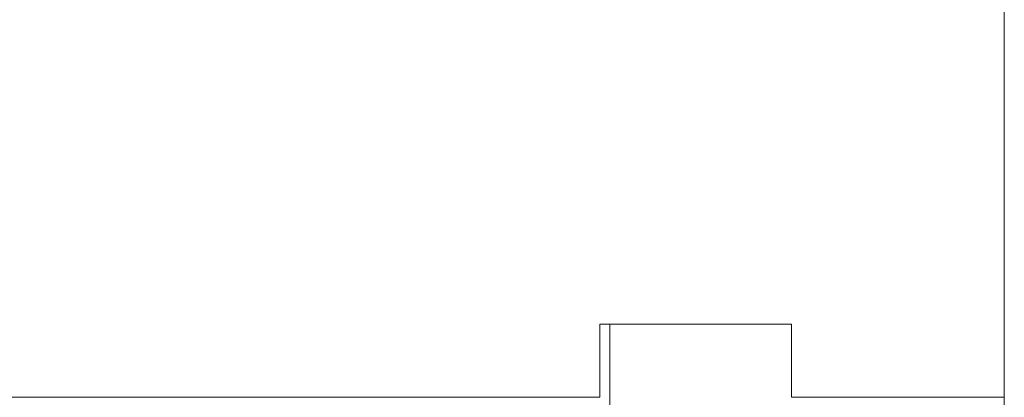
# Model space of a CAD drawing. Header units: inches. Extents: x -4 to 22.9, y -7.2 to 15.7.
# Tile 124 of 127: x 21.335 to 22.183, y 3.378 to 3.703. Entities that reach past the tile are written whole.
import ezdxf

# ---------------------------------------------------------------- set-up
doc = ezdxf.new("R2010")
doc.units = ezdxf.units.IN
doc.header["$MEASUREMENT"] = 0

msp = doc.modelspace()

# ---------------------------------------------------------------- linework, layer by layer
at = {"color": 7, "linetype": 'Continuous', "lineweight": 15}
for p, q in [((22.18279, 3.37792), (22.18279, 3.81592)), ((21.99962, 3.44092), (21.83462, 3.44092)), ((21.83462, 3.44092), (21.83462, 3.37792)), ((21.84334, 3.44092), (21.84334, 3.19106)), ((21.99962, 3.44092), (21.99962, 3.37792)), ((20.41029, 3.37792), (21.83462, 3.37792))]:
    msp.add_line(p, q, dxfattribs=at)
at = {"color": 8, "linetype": 'Continuous', "lineweight": 15}
msp.add_line((21.99962, 3.37792), (22.18279, 3.37792), dxfattribs=at)
at = {"color": 7, "linetype": 'Continuous', "lineweight": 15}
msp.add_arc((21.99579, 3.37792), 0.187, 270, 0, dxfattribs=at)

doc.saveas('drawing.dxf')
